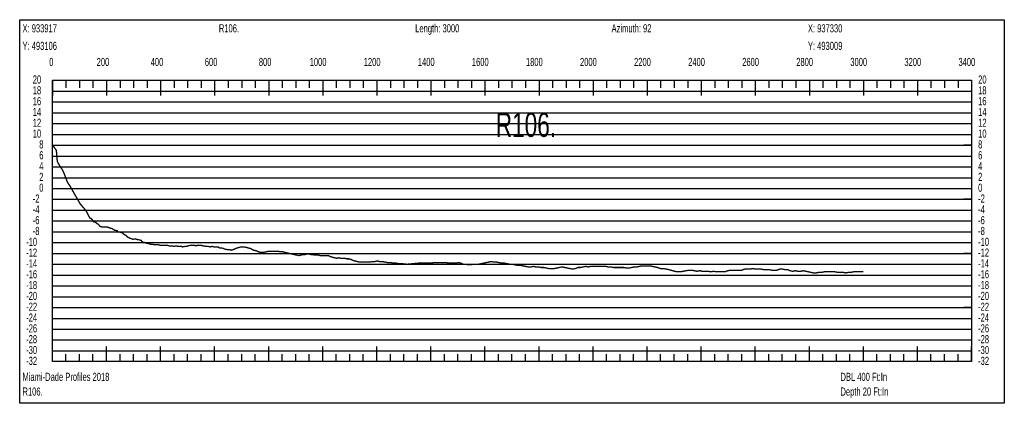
# Model space of a CAD drawing. Header units: inches. Extents: x 471865 to 538526, y 1054316 to 1102451.
# Tile 111 of 114: x 530844 to 534487, y 1095699 to 1097117. Entities that reach past the tile are written whole.
import ezdxf

# ---------------------------------------------------------------- set-up
doc = ezdxf.new("R2010")
doc.units = ezdxf.units.IN
doc.header["$MEASUREMENT"] = 0
for name, color, linetype in [('LABELS', 7, 'Continuous'), ('X_Gr1', 7, 'Continuous'), ('XSECTION', 7, 'Continuous')]:
    doc.layers.add(name, color=color, linetype=linetype)
doc.styles.get("Standard").update_dxf_attribs({"font": 'arial.ttf'})

msp = doc.modelspace()

# ---------------------------------------------------------------- linework, layer by layer
at = {"layer": 'X_Gr1', "color": 6, "linetype": 'Continuous', "lineweight": 18, "true_color": 0xff00ff, "transparency": 33554687, "const_width": 5}
msp.add_lwpolyline([(530966, 1096653.7), (530966, 1096653.7), (530979.9, 1096633.7), (530983.5, 1096592.5), (530993.1, 1096575.6), (531002.6, 1096561.9), (531010.2, 1096544.4), (531020.7, 1096516.9), (531033.2, 1096497.5), (531043.5, 1096478.7), (531056.8, 1096456), (531068.2, 1096436), (531082, 1096419.8), (531091.5, 1096408.3), (531103.1, 1096384.3), (531107.6, 1096382.9), (531113.1, 1096376.9), (531115.1, 1096372.9), (531119.3, 1096368.9), (531125.6, 1096368.9), (531127.8, 1096364.9), (531134.7, 1096360.9), (531137, 1096358.9), (531141.7, 1096352.9), (531148.4, 1096350.9), (531150.7, 1096350.9), (531158, 1096350.9), (531160.5, 1096350.9), (531165.6, 1096350.9), (531173.8, 1096348.9), (531176.7, 1096346.9), (531185.7, 1096344.9), (531188.8, 1096342.9), (531195, 1096338.9), (531204.8, 1096336.9), (531208.1, 1096332.9), (531218, 1096330.9), (531224.7, 1096328.9), (531228.1, 1096324.9), (531238.1, 1096318.9), (531241.5, 1096314.9), (531251.9, 1096308.9), (531258.9, 1096306.9), (531262.4, 1096304.9), (531272.8, 1096306.9), (531276.3, 1096304.9), (531287, 1096302.9), (531294.2, 1096300.9), (531297.7, 1096294.9), (531308.1, 1096292.9), (531311.6, 1096290.9), (531322.1, 1096288.9), (531329.1, 1096286.9), (531332.7, 1096286.9), (531343.6, 1096284.9), (531347.2, 1096284.9), (531357.6, 1096284.9), (531364.3, 1096282.9), (531367.7, 1096282.9), (531377.3, 1096282.9), (531380.4, 1096282.9), (531390.1, 1096282.9), (531396.8, 1096280.9), (531400.2, 1096280.9), (531410.2, 1096280.9), (531413.5, 1096278.9), (531423.5, 1096280.9), (531430.1, 1096278.9), (531433.4, 1096278.9), (531443.1, 1096278.9), (531446.4, 1096276.9), (531456.6, 1096278.9), (531463.2, 1096278.9), (531466.6, 1096280.9), (531476.6, 1096282.9), (531479.9, 1096282.9), (531490.2, 1096282.9), (531496.8, 1096280.9), (531500.1, 1096282.9), (531509.7, 1096282.9), (531516.1, 1096282.9), (531522.4, 1096280.9), (531528.7, 1096280.9), (531532, 1096278.9), (531542, 1096278.9), (531548.8, 1096276.9), (531556, 1096278.9), (531563.4, 1096276.9), (531567.1, 1096276.9), (531577.8, 1096276.9), (531584.6, 1096272.9), (531591.9, 1096272.9), (531598.9, 1096270.9), (531602.4, 1096268.9), (531613.2, 1096266.9), (531620.3, 1096266.9), (531627.6, 1096264.9), (531634.5, 1096266.9), (531637.9, 1096268.9), (531648.3, 1096272.9), (531655.3, 1096274.9), (531662.3, 1096276.9), (531669.4, 1096276.9), (531673, 1096276.9), (531683.9, 1096274.9), (531691.1, 1096272.9), (531698.5, 1096270.9), (531705.5, 1096266.9), (531709.2, 1096264.9), (531720.1, 1096262.9), (531727.4, 1096258.9), (531734.9, 1096256.9), (531742.3, 1096256.9), (531746, 1096256.9), (531756.7, 1096258.9), (531763.6, 1096260.9), (531770.8, 1096260.9), (531778.1, 1096260.9), (531785.5, 1096260.9), (531792.8, 1096260.9), (531800.4, 1096260.9), (531808.7, 1096258.9), (531816.9, 1096258.9), (531825, 1096256.9), (531833.2, 1096254.9), (531841.6, 1096252.9), (531850.6, 1096250.9), (531859.7, 1096248.9), (531868.3, 1096246.9), (531876.5, 1096244.9), (531884.6, 1096246.9), (531892.7, 1096248.9), (531900.6, 1096248.9), (531908, 1096250.9), (531915, 1096250.9), (531921.6, 1096248.9), (531928.6, 1096248.9), (531935.3, 1096246.9), (531941.9, 1096246.9), (531948.9, 1096246.9), (531956, 1096244.9), (531963.6, 1096244.9), (531970.9, 1096244.9), (531978.5, 1096244.9), (531986.3, 1096244.9), (531993.9, 1096240.9), (532001.5, 1096238.9), (532009.2, 1096236.9), (532016.9, 1096234.9), (532024.3, 1096236.9), (532031.3, 1096234.9), (532039, 1096234.9), (532046.8, 1096234.9), (532054.4, 1096232.9), (532062.4, 1096232.9), (532070, 1096230.9), (532077.5, 1096226.9), (532085.1, 1096224.9), (532093, 1096222.9), (532100.6, 1096220.9), (532108.6, 1096220.9), (532117.4, 1096220.9), (532125.8, 1096220.9), (532133.5, 1096220.9), (532141.4, 1096220.9), (532149.6, 1096222.9), (532158.5, 1096222.9), (532167.2, 1096224.9), (532176.4, 1096222.9), (532185.9, 1096222.9), (532195.5, 1096220.9), (532205.9, 1096218.9), (532216.6, 1096218.9), (532227.1, 1096216.9), (532237.3, 1096216.9), (532247.3, 1096214.9), (532257.8, 1096214.9), (532278.6, 1096212.9), (532298.7, 1096214.9), (532318.9, 1096216.9), (532328.9, 1096216.9), (532338.8, 1096216.9), (532348.3, 1096216.9), (532357.9, 1096216.9), (532367.3, 1096216.9), (532376.5, 1096218.9), (532385.8, 1096218.9), (532395.1, 1096218.9), (532404.6, 1096218.9), (532413.5, 1096218.9), (532422, 1096218.9), (532430.9, 1096216.9), (532439.9, 1096216.9), (532449.2, 1096216.9), (532458.4, 1096216.9), (532467.5, 1096218.9), (532476.9, 1096216.9), (532486.1, 1096212.9), (532495.4, 1096212.9), (532504.7, 1096210.9), (532513.8, 1096210.9), (532522.9, 1096212.9), (532532.2, 1096212.9), (532541.5, 1096212.9), (532551.1, 1096214.9), (532560.6, 1096216.9), (532569.8, 1096218.9), (532579, 1096220.9), (532588.8, 1096222.9), (532598.5, 1096220.9), (532608.1, 1096220.9), (532618, 1096218.9), (532627.7, 1096216.9), (532637.7, 1096216.9), (532647.6, 1096214.9), (532657.4, 1096212.9), (532667, 1096212.9), (532676.6, 1096210.9), (532686.5, 1096208.9), (532696.4, 1096208.9), (532706.3, 1096206.9), (532716.1, 1096204.9), (532725.6, 1096202.9), (532735.5, 1096202.9), (532745, 1096204.9), (532754.3, 1096202.9), (532764, 1096202.9), (532773.6, 1096200.9), (532783.2, 1096200.9), (532792.8, 1096198.9), (532802.3, 1096196.9), (532811.9, 1096196.9), (532821.5, 1096196.9), (532831.3, 1096198.9), (532840.9, 1096200.9), (532850.6, 1096202.9), (532860.6, 1096200.9), (532870.3, 1096198.9), (532880.2, 1096196.9), (532889.9, 1096194.9), (532899.5, 1096196.9), (532909, 1096200.9), (532918.5, 1096200.9), (532928.5, 1096202.9), (532938.2, 1096204.9), (532947.5, 1096202.9), (532957, 1096204.9), (532966.4, 1096204.9), (532975.8, 1096204.9), (532984.8, 1096204.9), (532994.1, 1096204.9), (533003.6, 1096204.9), (533012.9, 1096204.9), (533022.3, 1096202.9), (533031.8, 1096202.9), (533041.3, 1096200.9), (533050.7, 1096200.9), (533060.1, 1096200.9), (533069.7, 1096200.9), (533079.3, 1096200.9), (533089.1, 1096198.9), (533098.8, 1096198.9), (533108.1, 1096200.9), (533117.6, 1096202.9), (533127.2, 1096202.9), (533136.8, 1096204.9), (533146.3, 1096206.9), (533155.6, 1096206.9), (533165.5, 1096206.9), (533175.3, 1096206.9), (533185, 1096204.9), (533194.6, 1096202.9), (533204.3, 1096200.9), (533214.8, 1096196.9), (533225.4, 1096196.9), (533235.9, 1096194.9), (533246.4, 1096192.9), (533267.3, 1096186.9), (533278, 1096184.9), (533288.7, 1096184.9), (533299.4, 1096186.9), (533309.6, 1096188.9), (533320, 1096190.9), (533330.3, 1096190.9), (533340.4, 1096188.9), (533350.1, 1096186.9), (533359.8, 1096188.9), (533370.1, 1096186.9), (533380.3, 1096186.9), (533390.6, 1096186.9), (533400.9, 1096184.9), (533411.2, 1096186.9), (533421.5, 1096184.9), (533432.1, 1096184.9), (533442.6, 1096184.9), (533453.2, 1096184.9), (533463.6, 1096188.9), (533474.2, 1096190.9), (533484.7, 1096190.9), (533495.2, 1096190.9), (533505.6, 1096190.9), (533515.6, 1096190.9), (533525.9, 1096194.9), (533536.3, 1096194.9), (533546.5, 1096194.9), (533556.7, 1096196.9), (533566.9, 1096194.9), (533577, 1096194.9), (533587.1, 1096194.9), (533596.9, 1096192.9), (533606.9, 1096192.9), (533616.6, 1096192.9), (533626.4, 1096190.9), (533636.2, 1096190.9), (533646.1, 1096190.9), (533656, 1096194.9), (533665.8, 1096194.9), (533675.7, 1096192.9), (533685.1, 1096192.9), (533694.6, 1096188.9), (533704.2, 1096186.9), (533713.7, 1096188.9), (533723.5, 1096186.9), (533733.4, 1096186.9), (533743.5, 1096188.9), (533753.1, 1096186.9), (533762, 1096184.9), (533771.5, 1096182.9), (533781.2, 1096180.9), (533790.9, 1096180.9), (533800.7, 1096182.9), (533810.4, 1096182.9), (533820.5, 1096184.9), (533830.5, 1096184.9), (533840.5, 1096184.9), (533850.5, 1096184.9), (533860.3, 1096184.9), (533870.6, 1096182.9), (533880.6, 1096182.9), (533890.2, 1096182.9), (533900.1, 1096180.9), (533909.9, 1096182.9), (533919.5, 1096182.9), (533929.3, 1096184.9), (533939.2, 1096184.9), (533949.2, 1096184.9), (533959.1, 1096184.9), (533965.5, 1096184.9)], dxfattribs=at)
at = {"layer": 'XSECTION', "color": 18, "linetype": 'Continuous', "true_color": 0x000000}
for points in [[(530844.3, 1097116.9), (534486.7, 1097116.9), (534486.7, 1095698.9), (530844.3, 1095698.9), (530844.3, 1097116.9)], [(530965.5, 1096892.9), (534365.5, 1096892.9), (534365.5, 1095852.9), (530965.5, 1095852.9), (530965.5, 1096892.9)], [(530965.5, 1096892.9), (530965.5, 1096836.5)], [(530965.5, 1096892.9), (530965.5, 1096836.5)], [(530965.5, 1096892.9), (530965.5, 1096864.9)], [(530965.5, 1096892.9), (530965.5, 1096864.9)], [(531015.5, 1096892.9), (531015.5, 1096864.9)], [(531065.5, 1096892.9), (531065.5, 1096864.9)], [(531115.5, 1096892.9), (531115.5, 1096864.9)], [(531165.5, 1096892.9), (531165.5, 1096836.5)], [(531165.5, 1096892.9), (531165.5, 1096864.9)], [(531215.5, 1096892.9), (531215.5, 1096864.9)], [(531265.5, 1096892.9), (531265.5, 1096864.9)], [(531315.5, 1096892.9), (531315.5, 1096864.9)], [(531365.5, 1096892.9), (531365.5, 1096836.5)], [(531365.5, 1096892.9), (531365.5, 1096864.9)], [(531415.5, 1096892.9), (531415.5, 1096864.9)], [(531465.5, 1096892.9), (531465.5, 1096864.9)], [(531515.5, 1096892.9), (531515.5, 1096864.9)], [(531565.5, 1096892.9), (531565.5, 1096836.5)], [(531565.5, 1096892.9), (531565.5, 1096864.9)], [(531615.5, 1096892.9), (531615.5, 1096864.9)], [(531665.5, 1096892.9), (531665.5, 1096864.9)], [(531715.5, 1096892.9), (531715.5, 1096864.9)], [(531765.5, 1096892.9), (531765.5, 1096836.5)], [(531765.5, 1096892.9), (531765.5, 1096864.9)], [(531815.5, 1096892.9), (531815.5, 1096864.9)], [(531865.5, 1096892.9), (531865.5, 1096864.9)], [(531915.5, 1096892.9), (531915.5, 1096864.9)], [(531965.5, 1096892.9), (531965.5, 1096836.5)], [(531965.5, 1096892.9), (531965.5, 1096864.9)], [(532015.5, 1096892.9), (532015.5, 1096864.9)], [(532065.5, 1096892.9), (532065.5, 1096864.9)], [(532115.5, 1096892.9), (532115.5, 1096864.9)], [(532165.5, 1096892.9), (532165.5, 1096836.5)], [(532165.5, 1096892.9), (532165.5, 1096864.9)], [(532215.5, 1096892.9), (532215.5, 1096864.9)], [(532265.5, 1096892.9), (532265.5, 1096864.9)], [(532315.5, 1096892.9), (532315.5, 1096864.9)], [(532365.5, 1096892.9), (532365.5, 1096836.5)], [(532365.5, 1096892.9), (532365.5, 1096864.9)], [(532415.5, 1096892.9), (532415.5, 1096864.9)], [(532465.5, 1096892.9), (532465.5, 1096864.9)], [(532515.5, 1096892.9), (532515.5, 1096864.9)], [(532565.5, 1096892.9), (532565.5, 1096836.5)], [(532565.5, 1096892.9), (532565.5, 1096864.9)], [(532615.5, 1096892.9), (532615.5, 1096864.9)], [(532665.5, 1096892.9), (532665.5, 1096864.9)], [(532715.5, 1096892.9), (532715.5, 1096864.9)], [(532765.5, 1096892.9), (532765.5, 1096836.5)], [(532765.5, 1096892.9), (532765.5, 1096864.9)], [(532815.5, 1096892.9), (532815.5, 1096864.9)], [(532865.5, 1096892.9), (532865.5, 1096864.9)], [(532915.5, 1096892.9), (532915.5, 1096864.9)], [(532965.5, 1096892.9), (532965.5, 1096836.5)], [(532965.5, 1096892.9), (532965.5, 1096864.9)], [(533015.5, 1096892.9), (533015.5, 1096864.9)], [(533065.5, 1096892.9), (533065.5, 1096864.9)], [(533115.5, 1096892.9), (533115.5, 1096864.9)], [(533165.5, 1096892.9), (533165.5, 1096836.5)], [(533165.5, 1096892.9), (533165.5, 1096864.9)], [(533215.5, 1096892.9), (533215.5, 1096864.9)], [(533265.5, 1096892.9), (533265.5, 1096864.9)], [(533315.5, 1096892.9), (533315.5, 1096864.9)], [(533365.5, 1096892.9), (533365.5, 1096836.5)], [(533365.5, 1096892.9), (533365.5, 1096864.9)], [(533415.5, 1096892.9), (533415.5, 1096864.9)], [(533465.5, 1096892.9), (533465.5, 1096864.9)], [(533515.5, 1096892.9), (533515.5, 1096864.9)], [(533565.5, 1096892.9), (533565.5, 1096836.5)], [(533565.5, 1096892.9), (533565.5, 1096864.9)], [(533615.5, 1096892.9), (533615.5, 1096864.9)], [(533665.5, 1096892.9), (533665.5, 1096864.9)], [(533715.5, 1096892.9), (533715.5, 1096864.9)], [(533765.5, 1096892.9), (533765.5, 1096836.5)], [(533765.5, 1096892.9), (533765.5, 1096864.9)], [(533815.5, 1096892.9), (533815.5, 1096864.9)], [(533865.5, 1096892.9), (533865.5, 1096864.9)], [(533915.5, 1096892.9), (533915.5, 1096864.9)], [(533965.5, 1096892.9), (533965.5, 1096836.5)], [(533965.5, 1096892.9), (533965.5, 1096864.9)], [(534015.5, 1096892.9), (534015.5, 1096864.9)], [(534065.5, 1096892.9), (534065.5, 1096864.9)], [(534115.5, 1096892.9), (534115.5, 1096864.9)], [(534165.5, 1096892.9), (534165.5, 1096836.5)], [(534165.5, 1096892.9), (534165.5, 1096864.9)], [(534215.5, 1096892.9), (534215.5, 1096864.9)], [(534265.5, 1096892.9), (534265.5, 1096864.9)], [(534315.5, 1096892.9), (534315.5, 1096864.9)], [(534365.5, 1096892.9), (534365.5, 1096836.5)], [(534365.5, 1096892.9), (534365.5, 1096864.9)], [(530965.5, 1096652.9), (530993.5, 1096652.9)], [(534365.5, 1096652.9), (534337.5, 1096652.9)], [(530965.5, 1096452.9), (530993.5, 1096452.9)], [(534365.5, 1096452.9), (534337.5, 1096452.9)], [(530965.5, 1096252.9), (530993.5, 1096252.9)], [(534365.5, 1096252.9), (534337.5, 1096252.9)], [(530965.5, 1096052.9), (530993.5, 1096052.9)], [(534365.5, 1096052.9), (534337.5, 1096052.9)], [(530965.5, 1095852.9), (530965.5, 1095909.3)], [(530965.5, 1095852.9), (530965.5, 1095909.3)], [(531165.5, 1095852.9), (531165.5, 1095909.3)], [(531365.5, 1095852.9), (531365.5, 1095909.3)], [(531565.5, 1095852.9), (531565.5, 1095909.3)], [(531765.5, 1095852.9), (531765.5, 1095909.3)], [(531965.5, 1095852.9), (531965.5, 1095909.3)], [(532165.5, 1095852.9), (532165.5, 1095909.3)], [(532365.5, 1095852.9), (532365.5, 1095909.3)], [(532565.5, 1095852.9), (532565.5, 1095909.3)], [(532765.5, 1095852.9), (532765.5, 1095909.3)], [(532965.5, 1095852.9), (532965.5, 1095909.3)], [(533165.5, 1095852.9), (533165.5, 1095909.3)], [(533365.5, 1095852.9), (533365.5, 1095909.3)], [(533565.5, 1095852.9), (533565.5, 1095909.3)], [(533765.5, 1095852.9), (533765.5, 1095909.3)], [(533965.5, 1095852.9), (533965.5, 1095909.3)], [(534165.5, 1095852.9), (534165.5, 1095909.3)], [(534365.5, 1095852.9), (534365.5, 1095909.3)], [(530965.5, 1095852.9), (530965.5, 1095880.9)], [(530965.5, 1095852.9), (530965.5, 1095880.9)], [(531015.5, 1095852.9), (531015.5, 1095880.9)], [(531065.5, 1095852.9), (531065.5, 1095880.9)], [(531115.5, 1095852.9), (531115.5, 1095880.9)], [(531165.5, 1095852.9), (531165.5, 1095880.9)], [(531215.5, 1095852.9), (531215.5, 1095880.9)], [(531265.5, 1095852.9), (531265.5, 1095880.9)], [(531315.5, 1095852.9), (531315.5, 1095880.9)], [(531365.5, 1095852.9), (531365.5, 1095880.9)], [(531415.5, 1095852.9), (531415.5, 1095880.9)], [(531465.5, 1095852.9), (531465.5, 1095880.9)], [(531515.5, 1095852.9), (531515.5, 1095880.9)], [(531565.5, 1095852.9), (531565.5, 1095880.9)], [(531615.5, 1095852.9), (531615.5, 1095880.9)], [(531665.5, 1095852.9), (531665.5, 1095880.9)], [(531715.5, 1095852.9), (531715.5, 1095880.9)], [(531765.5, 1095852.9), (531765.5, 1095880.9)], [(531815.5, 1095852.9), (531815.5, 1095880.9)], [(531865.5, 1095852.9), (531865.5, 1095880.9)], [(531915.5, 1095852.9), (531915.5, 1095880.9)], [(531965.5, 1095852.9), (531965.5, 1095880.9)], [(532015.5, 1095852.9), (532015.5, 1095880.9)], [(532065.5, 1095852.9), (532065.5, 1095880.9)], [(532115.5, 1095852.9), (532115.5, 1095880.9)], [(532165.5, 1095852.9), (532165.5, 1095880.9)], [(532215.5, 1095852.9), (532215.5, 1095880.9)], [(532265.5, 1095852.9), (532265.5, 1095880.9)], [(532315.5, 1095852.9), (532315.5, 1095880.9)], [(532365.5, 1095852.9), (532365.5, 1095880.9)], [(532415.5, 1095852.9), (532415.5, 1095880.9)], [(532465.5, 1095852.9), (532465.5, 1095880.9)], [(532515.5, 1095852.9), (532515.5, 1095880.9)], [(532565.5, 1095852.9), (532565.5, 1095880.9)], [(532615.5, 1095852.9), (532615.5, 1095880.9)], [(532665.5, 1095852.9), (532665.5, 1095880.9)], [(532715.5, 1095852.9), (532715.5, 1095880.9)], [(532765.5, 1095852.9), (532765.5, 1095880.9)], [(532815.5, 1095852.9), (532815.5, 1095880.9)], [(532865.5, 1095852.9), (532865.5, 1095880.9)], [(532915.5, 1095852.9), (532915.5, 1095880.9)], [(532965.5, 1095852.9), (532965.5, 1095880.9)], [(533015.5, 1095852.9), (533015.5, 1095880.9)], [(533065.5, 1095852.9), (533065.5, 1095880.9)], [(533115.5, 1095852.9), (533115.5, 1095880.9)], [(533165.5, 1095852.9), (533165.5, 1095880.9)], [(533215.5, 1095852.9), (533215.5, 1095880.9)], [(533265.5, 1095852.9), (533265.5, 1095880.9)], [(533315.5, 1095852.9), (533315.5, 1095880.9)], [(533365.5, 1095852.9), (533365.5, 1095880.9)], [(533415.5, 1095852.9), (533415.5, 1095880.9)], [(533465.5, 1095852.9), (533465.5, 1095880.9)], [(533515.5, 1095852.9), (533515.5, 1095880.9)], [(533565.5, 1095852.9), (533565.5, 1095880.9)], [(533615.5, 1095852.9), (533615.5, 1095880.9)], [(533665.5, 1095852.9), (533665.5, 1095880.9)], [(533715.5, 1095852.9), (533715.5, 1095880.9)], [(533765.5, 1095852.9), (533765.5, 1095880.9)], [(533815.5, 1095852.9), (533815.5, 1095880.9)], [(533865.5, 1095852.9), (533865.5, 1095880.9)], [(533915.5, 1095852.9), (533915.5, 1095880.9)], [(533965.5, 1095852.9), (533965.5, 1095880.9)], [(534015.5, 1095852.9), (534015.5, 1095880.9)], [(534065.5, 1095852.9), (534065.5, 1095880.9)], [(534115.5, 1095852.9), (534115.5, 1095880.9)], [(534165.5, 1095852.9), (534165.5, 1095880.9)], [(534215.5, 1095852.9), (534215.5, 1095880.9)], [(534265.5, 1095852.9), (534265.5, 1095880.9)], [(534315.5, 1095852.9), (534315.5, 1095880.9)], [(534365.5, 1095852.9), (534365.5, 1095880.9)]]:
    msp.add_lwpolyline(points, dxfattribs=at)
at = {"layer": 'XSECTION', "color": 18, "true_color": 0x000000}
for points in [[(530965.5, 1096852.9), (534365.5, 1096852.9)], [(530965.5, 1096812.9), (534365.5, 1096812.9)], [(530965.5, 1096772.9), (534365.5, 1096772.9)], [(530965.5, 1096732.9), (534365.5, 1096732.9)], [(530965.5, 1096692.9), (534365.5, 1096692.9)], [(530965.5, 1096652.9), (534365.5, 1096652.9)], [(530965.5, 1096612.9), (534365.5, 1096612.9)], [(530965.5, 1096572.9), (534365.5, 1096572.9)], [(530965.5, 1096532.9), (534365.5, 1096532.9)], [(530965.5, 1096492.9), (534365.5, 1096492.9)], [(530965.5, 1096452.9), (534365.5, 1096452.9)], [(530965.5, 1096412.9), (534365.5, 1096412.9)], [(530965.5, 1096372.9), (534365.5, 1096372.9)], [(530965.5, 1096332.9), (534365.5, 1096332.9)], [(530965.5, 1096292.9), (534365.5, 1096292.9)], [(530965.5, 1096252.9), (534365.5, 1096252.9)], [(530965.5, 1096212.9), (534365.5, 1096212.9)], [(530965.5, 1096172.9), (534365.5, 1096172.9)], [(530965.5, 1096132.9), (534365.5, 1096132.9)], [(530965.5, 1096092.9), (534365.5, 1096092.9)], [(530965.5, 1096052.9), (534365.5, 1096052.9)], [(530965.5, 1096012.9), (534365.5, 1096012.9)], [(530965.5, 1095972.9), (534365.5, 1095972.9)], [(530965.5, 1095932.9), (534365.5, 1095932.9)], [(530965.5, 1095892.9), (534365.5, 1095892.9)]]:
    msp.add_lwpolyline(points, dxfattribs=at)

# ---------------------------------------------------------------- texts
at = {"layer": 'LABELS', "color": 18, "true_color": 0x000000, "width": 0.666667}
for s, height, p in [('X: 933917', 30, (530854.7, 1097070.1)), ('R106.', 30, (531581.1, 1097070.1)), ('Length: 3000', 30, (532307.5, 1097070.1)), ('Azimuth: 92', 30, (533033.9, 1097070.1)), ('X: 937330', 30, (533760.3, 1097070.1)), ('Y: 493106', 30, (530854.7, 1097005.3)), ('Y: 493009', 30, (533760.3, 1097005.3)), ('0', 30, (530953.5, 1096945.7)), ('0', 30, (530953.5, 1096945.7)), ('200', 30, (531129.1, 1096945.7)), ('400', 30, (531329.1, 1096945.7)), ('600', 30, (531529.1, 1096945.7)), ('800', 30, (531729.1, 1096945.7)), ('1000', 30, (531917.1, 1096945.7)), ('1200', 30, (532117.1, 1096945.7)), ('1400', 30, (532317.1, 1096945.7)), ('1600', 30, (532517.1, 1096945.7)), ('1800', 30, (532717.1, 1096945.7)), ('2000', 30, (532917.1, 1096945.7)), ('2200', 30, (533117.1, 1096945.7)), ('2400', 30, (533317.1, 1096945.7)), ('2600', 30, (533517.1, 1096945.7)), ('2800', 30, (533717.1, 1096945.7)), ('3000', 30, (533917.1, 1096945.7)), ('3200', 30, (534117.1, 1096945.7)), ('3400', 30, (534317.1, 1096945.7)), ('20', 30, (530892.7, 1096880.9)), ('20', 30, (534389.9, 1096880.9)), ('18', 30, (530892.7, 1096840.9)), ('18', 30, (534389.9, 1096840.9)), ('16', 30, (530892.7, 1096800.9)), ('16', 30, (534389.9, 1096800.9)), ('14', 30, (530892.7, 1096760.9)), ('R106.', 90, (532605.1, 1096683.7)), ('14', 30, (534389.9, 1096760.9)), ('12', 30, (530892.7, 1096720.9)), ('12', 30, (534389.9, 1096720.9)), ('10', 30, (530892.7, 1096680.9)), ('10', 30, (534389.9, 1096680.9)), ('8', 30, (530916.7, 1096640.9)), ('8', 30, (534389.9, 1096640.9)), ('6', 30, (530916.7, 1096600.9)), ('6', 30, (534389.9, 1096600.9)), ('4', 30, (530916.7, 1096560.9)), ('4', 30, (534389.9, 1096560.9)), ('2', 30, (530916.7, 1096520.9)), ('2', 30, (534389.9, 1096520.9)), ('0', 30, (530916.7, 1096480.9)), ('0', 30, (534389.9, 1096480.9)), ('-2', 30, (530892.7, 1096440.9)), ('-2', 30, (534389.9, 1096440.9)), ('-4', 30, (530892.7, 1096400.9)), ('-4', 30, (534389.9, 1096400.9)), ('-6', 30, (530892.7, 1096360.9)), ('-6', 30, (534389.9, 1096360.9)), ('-8', 30, (530892.7, 1096320.9)), ('-8', 30, (534389.9, 1096320.9)), ('-10', 30, (530868.3, 1096280.9)), ('-10', 30, (534389.9, 1096280.9)), ('-12', 30, (530868.3, 1096240.9)), ('-12', 30, (534389.9, 1096240.9)), ('-14', 30, (530868.3, 1096200.9)), ('-14', 30, (534389.9, 1096200.9)), ('-16', 30, (530868.3, 1096160.9)), ('-16', 30, (534389.9, 1096160.9)), ('-18', 30, (530868.3, 1096120.9)), ('-18', 30, (534389.9, 1096120.9)), ('-20', 30, (530868.3, 1096080.9)), ('-20', 30, (534389.9, 1096080.9)), ('-22', 30, (530868.3, 1096040.9)), ('-22', 30, (534389.9, 1096040.9)), ('-24', 30, (530868.3, 1096000.9)), ('-24', 30, (534389.9, 1096000.9)), ('-26', 30, (530868.3, 1095960.9)), ('-26', 30, (534389.9, 1095960.9)), ('-28', 30, (530868.3, 1095920.9)), ('-28', 30, (534389.9, 1095920.9)), ('-30', 30, (530868.3, 1095880.9)), ('-30', 30, (534389.9, 1095880.9)), ('-32', 30, (530868.3, 1095840.9)), ('-32', 30, (534389.9, 1095840.9)), ('Miami-Dade Profiles 2018', 30, (530854.7, 1095781.7)), ('DBL 400 Ft:In', 30, (533880.7, 1095781.7)), ('R106.', 30, (530854.7, 1095727.3)), ('Depth 20 Ft:In', 30, (533880.7, 1095727.3))]:
    msp.add_text(s, height=height, dxfattribs=at).set_placement(p)

doc.saveas('drawing.dxf')
